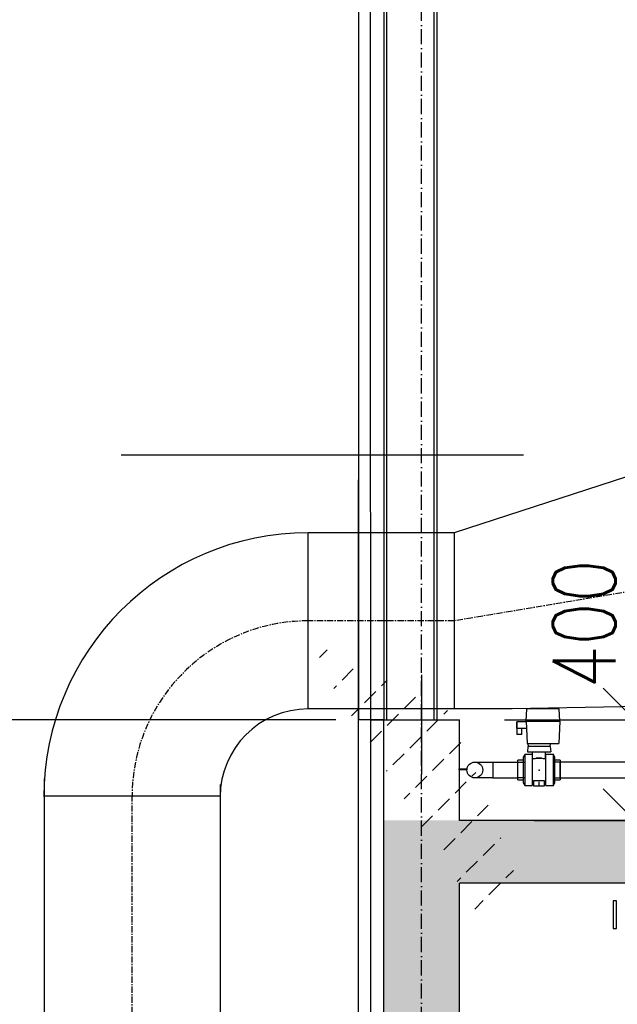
# Model space of a CAD drawing. Header units: centimetres. Extents: x 657501712 to 657529232, y 555122765 to 555182979.
# Tile 76 of 78: x 657502533 to 657502770, y 555129252 to 555129643. Entities that reach past the tile are written whole.
import ezdxf

# ---------------------------------------------------------------- set-up
doc = ezdxf.new("R2010")
doc.units = ezdxf.units.CM
doc.header["$LTSCALE"] = 0.1
for name, pattern in [('ZKZOK_PW_06_00_300$0$ACAD_ISO04W100', [30.5, 24, -3, 0.5, -3]), ('ZKZOK_PW_06_00_300$0$ACAD_ISO10W100', [18.5, 12, -3, 0.5, -3]), ('ZKZOK_PW_06_00_300$0$CENTER', [2, 1.25, -0.25, 0.25, -0.25])]:
    doc.linetypes.add(name, pattern=pattern)
for name, color, linetype in [('xrefs', 7, 'Continuous'), ('ZKZOK_PW_06_00_300$0$0611-Trinkwasser', 151, 'Continuous'), ('ZKZOK_PW_06_00_300$0$A_GB_100D', 1, 'Continuous'), ('ZKZOK_PW_06_00_300$0$A_GB_200L', 2, 'Continuous'), ('ZKZOK_PW_06_00_300$0$A_GB_300L', 1, 'Continuous'), ('ZKZOK_PW_06_00_300$0$G_GB_030L', 7, 'ZKZOK_PW_06_00_300$0$ACAD_ISO04W100'), ('ZKZOK_PW_06_00_300$0$S_GB_101T', 1, 'Continuous'), ('ZKZOK_PW_06_00_300$0$S_GB_303L', 3, 'Continuous'), ('ZKZOK_PW_06_00_300$0$S_GB_309H', 9, 'Continuous'), ('ZKZOK_PW_06_00_300$0$S_GB_309L', 9, 'Continuous'), ('ZKZOK_PW_06_00_300$0$S_GB_401L', 1, 'Continuous'), ('ZKZOK_PW_06_00_300$0$S_GB_401T', 1, 'Continuous')]:
    doc.layers.add(name, color=color, linetype=linetype)
doc.layers.add('ZKZOK_PW_06_00_300$0$L220_Bau_Gebäude', color=252, linetype='Continuous', lineweight=25)
doc.styles.add('ZKZOK_PW_06_00_300$0$ROMANS', font='romans.shx', dxfattribs={"width": 0.8})
doc.styles.add('ZKZOK_PW_06_00_300$0$Standard', font='txt')
doc.linetypes.add('ZKZOK_PW_06_00_300$0$ISOLATION', pattern='A,0.0001,-0.1,[134,ltypeshp.shx,S=0.1,R=0,X=-0.1,Y=0],-0.2,[134,ltypeshp.shx,S=0.1,R=180,X=0.1,Y=0],-0.1', length=0.4001)
doc.dimstyles.new('ZKZOK_PW_06_00_300$0$D-GB-100', dxfattribs={"dimscale": 100, "dimtxt": 2.5, "dimasz": 2.5, "dimexe": 1, "dimexo": 2, "dimtad": 1, "dimdec": 0, "dimtxsty": 'ZKZOK_PW_06_00_300$0$ROMANS', "dimblk": 'ZKZOK_PW_06_00_300$0$_OBLIQUE', "dimcen": 2.5, "dimdle": 1, "dimclrd": 256, "dimclre": 256, "dimclrt": 2, "dimadec": 0, "dimazin": 0, "dimtfac": 1, "dimtdec": 0, "dimtix": 1, "dimtmove": 2, "dimatfit": 3, "dimfxl": 1, "dimarcsym": 0})

# ---------------------------------------------------------------- blocks, each defined once
blk = doc.blocks.new('ZKZOK_PW_06_00_300$0$B13101385624082005_0000001')
at = {"layer": 'ZKZOK_PW_06_00_300$0$0611-Trinkwasser', "color": 151, "linetype": 'Continuous'}
blk.add_point((0, 0), dxfattribs=at)
at = {"layer": 'ZKZOK_PW_06_00_300$0$0611-Trinkwasser', "color": 151, "linetype": 'Continuous', "style": 'ZKZOK_PW_06_00_300$0$Standard', "flags": 1}
blk.add_attdef('Code', (0, -1.2), '', height=1, dxfattribs=at)
blk = doc.blocks.new('ZKZOK_PW_06_00_300$0$B13101385624082005_0000000')
blk.add_blockref('ZKZOK_PW_06_00_300$0$B13101385624082005_0000001', (0, 0))
at = {"layer": 'ZKZOK_PW_06_00_300$0$0611-Trinkwasser', "color": 151, "linetype": 'Continuous', "style": 'ZKZOK_PW_06_00_300$0$Standard', "flags": 1}
for tag, p in [('Bezeichnung', (0, -2.4)), ('Code', (0, -3.6)), ('Material', (0, -4.8))]:
    blk.add_attdef(tag, p, '', height=1, dxfattribs=at)
blk = doc.blocks.new('ZKZOK_PW_06_00_300$0$A$C4AB840FB')
at = {"color": 9, "linetype": 'Continuous'}
for p, q in [((-453.3, 698.1), (-450.8, 746.6)), ((-446.3, 746.6), (-450.8, 746.6)), ((-326.3, 746.6), (-446.3, 746.6)), ((-321.9, 746.6), (-326.3, 746.6)), ((-319.3, 698.1), (-321.9, 746.6)), ((-490.7, 696), (-490.4, 696)), ((-490.7, 696), (-490.7, 645)), ((-490.4, 669.5), (-490.4, 696)), ((-453.2, 696), (-490.4, 696)), ((-451.8, 669.5), (-490.4, 669.5)), ((-469.6, 645), (-469.6, 669.5)), ((-453.3, 698.1), (-446.3, 698.1)), ((-453.3, 698.1), (-448.7, 610.1)), ((-446.3, 698.1), (-326.3, 698.1)), ((-326.3, 698.1), (-319.3, 698.1)), ((-319.3, 698.1), (-323.9, 610.1)), ((-469.6, 645), (-490.7, 645)), ((-469.6, 645), (-490.7, 645)), ((-448.7, 610.1), (-446.3, 610.1)), ((-446.1, 598.1), (-448, 576.4)), ((-446.3, 610.1), (-326.3, 610.1)), ((-446.1, 610.1), (-445, 598.1)), ((-442.1, 598.1), (-446.1, 598.1)), ((-361.6, 598.1), (-442.1, 598.1)), ((-357.6, 598.1), (-361.6, 598.1)), ((-357.6, 610.1), (-358.6, 598.1)), ((-357.6, 598.1), (-355.7, 576.4)), ((-326.3, 610.1), (-323.9, 610.1)), ((-458.5, 566.1), (-465, 554.9)), ((-465, 554.9), (-465, 453.4)), ((-458.5, 566.1), (-458.5, 442.1)), ((-429, 566.1), (-458.5, 566.1)), ((-448, 576.4), (-442.1, 576.4)), ((-442.1, 576.4), (-361.6, 576.4)), ((-429, 566.1), (-429, 442.1)), ((-427.3, 555.9), (-429, 555.9)), ((-427.3, 549.1), (-427.3, 576.4)), ((-418.9, 549.1), (-427.3, 549.1)), ((-412.2, 550.7), (-412.8, 550.9)), ((-411.6, 550.6), (-412.2, 550.7)), ((-411, 550.5), (-411.6, 550.6)), ((-410.4, 550.3), (-411, 550.5)), ((-409.8, 550.2), (-410.4, 550.3)), ((-409.2, 550.1), (-409.8, 550.2)), ((-408.5, 550), (-409.2, 550.1)), ((-407.9, 549.9), (-408.5, 550)), ((-407.3, 549.8), (-407.9, 549.9)), ((-406.6, 549.7), (-407.3, 549.8)), ((-406, 549.7), (-406.6, 549.7)), ((-405.3, 549.6), (-406, 549.7)), ((-404.7, 549.6), (-405.3, 549.6)), ((-404.1, 549.5), (-404.7, 549.6)), ((-403.4, 549.5), (-404.1, 549.5)), ((-402.8, 549.5), (-403.4, 549.5)), ((-402.1, 549.5), (-402.8, 549.5)), ((-401.5, 549.5), (-402.1, 549.5)), ((-400.9, 549.5), (-401.5, 549.5)), ((-400.2, 549.5), (-400.9, 549.5)), ((-399.6, 549.5), (-400.2, 549.5)), ((-398.9, 549.6), (-399.6, 549.5)), ((-398.3, 549.6), (-398.9, 549.6)), ((-397.6, 549.7), (-398.3, 549.6)), ((-397, 549.7), (-397.6, 549.7)), ((-396.4, 549.8), (-397, 549.7)), ((-395.7, 549.9), (-396.4, 549.8)), ((-395.1, 550), (-395.7, 549.9)), ((-394.5, 550.1), (-395.1, 550)), ((-393.8, 550.2), (-394.5, 550.1)), ((-393.2, 550.3), (-393.8, 550.2)), ((-392.6, 550.5), (-393.2, 550.3)), ((-392, 550.6), (-392.6, 550.5)), ((-391.4, 550.7), (-392, 550.6)), ((-390.9, 550.9), (-391.4, 550.7)), ((-376.3, 549.1), (-384.8, 549.1)), ((-376.3, 549.1), (-376.3, 576.4)), ((-374.6, 555.9), (-376.3, 555.9)), ((-374.6, 442.1), (-374.6, 566.1)), ((-345.1, 566.1), (-374.6, 566.1)), ((-361.6, 576.4), (-355.7, 576.4)), ((-345.1, 442.1), (-345.1, 566.1)), ((-338.6, 554.9), (-345.1, 566.1)), ((-338.6, 453.4), (-338.6, 554.9)), ((-485.8, 465.6), (-485.8, 542.6)), ((-465, 542.6), (-485.8, 542.6)), ((-317.8, 542.6), (-338.6, 542.6)), ((-317.8, 542.6), (-317.8, 465.6)), ((-485.8, 465.6), (-465, 465.6)), ((-465, 453.4), (-458.5, 442.1)), ((-458.5, 442.1), (-429, 442.1)), ((-429, 452.4), (-422.3, 452.4)), ((-422.3, 463.1), (-381.3, 463.1)), ((-422.3, 440.1), (-422.3, 463.1)), ((-381.3, 440.1), (-422.3, 440.1)), ((-401.8, 440.1), (-401.8, 456.6)), ((-381.3, 463.1), (-381.3, 440.1)), ((-381.3, 452.4), (-374.6, 452.4)), ((-374.6, 442.1), (-345.1, 442.1)), ((-345.1, 442.1), (-338.6, 453.4)), ((-338.6, 465.6), (-317.8, 465.6))]:
    blk.add_line(p, q, dxfattribs=at)
at = {"color": 9}
for p, q in [((-656.8, 535.6), (-585.8, 535.6)), ((-585.8, 535.6), (-585.8, 472.6)), ((-585.8, 535.6), (-485.8, 535.6)), ((-485.8, 535.6), (-458.4, 535.6)), ((-458.4, 535.6), (-458.4, 472.6)), ((-317.8, 535.6), (-345.2, 535.6)), ((-345.2, 535.6), (-345.2, 472.6)), ((-317.8, 472.6), (-317.8, 535.6)), ((-31.5, 535.6), (-317.8, 535.6)), ((-585.8, 472.6), (-656.8, 472.6)), ((-585.8, 472.6), (-485.8, 472.6)), ((-458.4, 472.6), (-485.8, 472.6)), ((-345.2, 472.6), (-317.8, 472.6)), ((-317.8, 472.6), (-31.5, 472.6))]:
    blk.add_line(p, q, dxfattribs=at)
for points in [[(-688.6, 504.2), (-718.6, 504.2), (-718.6, 508.8), (-688.6, 508.8)], [(-107.5, -16.1), (-107.5, -125.9), (-93.6, -125.9), (-93.6, -16.1)]]:
    blk.add_lwpolyline(points, close=True, dxfattribs=at)
blk.add_circle((-656.8, 504.1), 31.5, dxfattribs=at)
at = {"color": 9, "linetype": 'Continuous'}
blk.add_arc((-401.8, 502.1), 50, 70.0516, 109.9484, dxfattribs=at)
at = {"color": 9}
blk.add_blockref('ZKZOK_PW_06_00_300$0$B13101385624082005_0000000', (-401.8, 504.1), dxfattribs=at)
blk = doc.blocks.new('ZKZOK_PW_06_00_300$0$A$C34AE0427')
at = {"color": 254}
for p, q in [((2644.8, 7672.4), (1628.3, 7343.2)), ((1628.3, 7343.2), (1048.9, 7343.2)), ((1048.9, 6643.2), (1048.9, 7343.2)), ((1628.3, 7343.2), (1628.3, 6643.2)), ((2662.5, 6658.7), (1858.6, 6643.2)), ((1858.8, 6643.2), (1048.9, 6643.2)), ((0, 6365.5), (0, 0)), ((698.9, 6343.2), (700.1, 550)), ((698.9, 6295.9), (0, 6295.9))]:
    blk.add_line(p, q, dxfattribs=at)
at = {"color": 254, "linetype": 'ZKZOK_PW_06_00_300$0$CENTER', "ltscale": 200}
for p, q in [((2649.7, 7163.6), (1628.3, 6993.2)), ((1628.3, 6993.2), (1048.9, 6993.2)), ((348.9, 275), (348.9, 6293.2))]:
    blk.add_line(p, q, dxfattribs=at)
at = {"color": 254}
for radius in [1050, 350]:
    blk.add_arc((1048.9, 6293.2), radius, 90, 180, dxfattribs=at)
at = {"color": 254, "linetype": 'ZKZOK_PW_06_00_300$0$CENTER', "ltscale": 200}
blk.add_arc((1048.9, 6293.2), 700, 90, 180, dxfattribs=at)
blk = doc.blocks.new('ZKZOK_PW_06_00_300$0$_OBLIQUE')
at = {"color": 0, "linetype": 'ByBlock'}
blk.add_line((-0.5, -0.5), (0.5, 0.5), dxfattribs=at)
blk = doc.blocks.new('*D5359')
at = {"layer": 'Defpoints', "color": 0, "transparency": 16777216}
for p in [(-50271.1, 5650), (-49554, 5650), (-50153.3, 5250)]:
    blk.add_point(p, dxfattribs=at)
at = {"layer": 'ZKZOK_PW_06_00_300$0$A_GB_100D', "lineweight": -2, "transparency": 16777216}
for p, q in [((-49554, 5150), (-49554, 5750)), ((-50071.1, 5650), (-49454, 5650)), ((-49953.3, 5250), (-49454, 5250))]:
    blk.add_line(p, q, dxfattribs=at)
at = {"layer": 'ZKZOK_PW_06_00_300$0$A_GB_100D', "lineweight": -2, "transparency": 16777216, "xscale": 250, "yscale": 250, "zscale": 250}
for p, rotation in [((-49554, 5650), 90), ((-49554, 5250), 270)]:
    blk.add_blockref('ZKZOK_PW_06_00_300$0$_OBLIQUE', p, dxfattribs=dict(at, rotation=rotation))
at = {"layer": 'ZKZOK_PW_06_00_300$0$A_GB_100D', "color": 2, "transparency": 16777216, "insert": (-49754.1, 6030.1), "char_height": 250, "attachment_point": 5, "rotation": 90, "style": 'ZKZOK_PW_06_00_300$0$ROMANS'}
blk.add_mtext('400', dxfattribs=at)
blk = doc.blocks.new('wer')
at = {"layer": 'ZKZOK_PW_06_00_300$0$S_GB_309H'}
h = blk.add_hatch(dxfattribs=at)
h.set_pattern_fill('ANSI33', color=251, scale=20, angle=360, style=0)
h.set_pattern_definition([(45, (-606824.38, -65723.45), (-89.80256, 89.80256), []), (45, (-606734.58, -65723.45), (-89.80256, 89.80256), [63.5, -31.75])])
h.paths.add_polyline_path([(-48633.3, 5000), (-48633.3, 5250), (-50550, 5250), (-50550, -347), (-50250, -347), (-50250, 5000)])
h.paths.add_polyline_path([(-43614.1, 5123.2), (-43614.1, 5250), (-48623.1, 5250), (-48626.5, 5000), (-25250, 5000), (-25250, 5900), (-25550, 5900), (-25550, 5250), (-43295.5, 5250), (-43295.5, 5123.2)])
h.paths.add_polyline_path([(-50550, -1100), (-50251.1, -1100), (-50250, -1100), (-50250, -325), (-50550, -370.4)])
h.paths.add_polyline_path([(-47520, -1123.7), (-47520, -1423.6), (-27180.9, -1599.3), (-27180.9, -1300)])
h = blk.add_hatch(dxfattribs=at)
h.set_pattern_fill('ANSI33', color=251, scale=20, angle=360, style=0)
h.set_pattern_definition([(45, (-606824.38, -65723.45), (-89.80256, 89.80256), []), (45, (-606734.58, -65723.45), (-89.80256, 89.80256), [63.5, -31.75])])
h.paths.add_polyline_path([(-50550, 5650), (-50250, 5650), (-50250, 5250), (-50550, 5250)])
h = blk.add_hatch(dxfattribs=at)
h.set_pattern_fill('ANSI33', color=251, scale=20, angle=360, style=0)
h.set_pattern_definition([(45, (-606824.38, -65723.45), (-89.80256, 89.80256), []), (45, (-606734.58, -65723.45), (-89.80256, 89.80256), [63.5, -31.75])])
h.paths.add_polyline_path([(-50550, 5650), (-50250, 5650), (-50250, 5250), (-50550, 5250)])
at = {"layer": 'ZKZOK_PW_06_00_300$0$A_GB_200L', "color": 251}
blk.add_line((-50400, 5828.4), (-50400, 5431.7), dxfattribs=at)
blk.add_line((-50400, 5828.4), (-50400, 5431.7), dxfattribs=at)
at = {"layer": 'ZKZOK_PW_06_00_300$0$A_GB_300L', "color": 251}
for p, q in [((-50650, -400.3), (-50650, 5650)), ((-50550, 5650), (-50650, 5650)), ((-50550, -1100), (-50550, 5650))]:
    blk.add_line(p, q, dxfattribs=at)
at = {"layer": 'ZKZOK_PW_06_00_300$0$G_GB_030L', "color": 251, "linetype": 'ZKZOK_PW_06_00_300$0$ACAD_ISO10W100', "ltscale": 50}
blk.add_line((-50400, -7945.9), (-50400, 12344.1), dxfattribs=at)
blk.add_line((-50400, -7945.9), (-50400, 12344.1), dxfattribs=at)
at = {"layer": 'ZKZOK_PW_06_00_300$0$L220_Bau_Gebäude', "color": 251}
blk.add_line((-50550, 5250), (-50550, 5550), dxfattribs=at)
blk.add_line((-50550, 5250), (-50550, 5550), dxfattribs=at)
at = {"layer": 'ZKZOK_PW_06_00_300$0$S_GB_101T', "color": 251}
blk.add_line((-50740.3, 5650), (-53876, 5650), dxfattribs=at)
at = {"layer": 'ZKZOK_PW_06_00_300$0$S_GB_303L', "color": 251, "linetype": 'Continuous'}
for p, q in [((-50550, 5650), (-50250, 5650)), ((-50550, 5250), (-50550, 5650)), ((-50550, 5650), (-50250, 5650)), ((-50550, 5250), (-50550, 5650)), ((-50250, 5250), (-50250, 5650)), ((-50250, 5250), (-50250, 5650)), ((-50550, -1100), (-50550, 5250)), ((-50550, -1100), (-50550, 5250)), ((-50550, -2350), (-50550, 5250)), ((-44050, 5250), (-50250, 5250)), ((-44050, 5250), (-50250, 5250)), ((-50250, -25), (-50250, 5000)), ((-25250, 5000), (-50250, 5000)), ((-50250, -25), (-50250, 5000)), ((-25250, 5000), (-50250, 5000))]:
    blk.add_line(p, q, dxfattribs=at)
at = {"layer": 'ZKZOK_PW_06_00_300$0$S_GB_309L', "color": 251, "linetype": 'ZKZOK_PW_06_00_300$0$ISOLATION', "ltscale": 100}
blk.add_line((-50600, -2350), (-50603.4, 10049.7), dxfattribs=at)
at = {"layer": 'ZKZOK_PW_06_00_300$0$S_GB_309L', "color": 251}
for p, q in [((-50650, -2350), (-50650, 6603.7)), ((-50600, 5650), (-50550, 5650)), ((-50600, 5650), (-50550, 5650))]:
    blk.add_line(p, q, dxfattribs=at)
at = {"layer": 'ZKZOK_PW_06_00_300$0$S_GB_401L', "color": 251}
for p, q in [((-50650, 10172.2), (-50650, 5650)), ((-50650, 10058.1), (-50650, 5650)), ((-50550, 10047.1), (-50550, 5650)), ((-50550, 9953), (-50550, 5650)), ((-50539, 9772.2), (-50539, 5650)), ((-50539, 9772.2), (-50539, 5650)), ((-50351, 9751.8), (-50351, 5650)), ((-50351, 9751.8), (-50351, 5650)), ((-50340, 9751.2), (-50340, 5650)), ((-50340, 9751.2), (-50340, 5650))]:
    blk.add_line(p, q, dxfattribs=at)
at = {"layer": 'ZKZOK_PW_06_00_300$0$S_GB_401T', "color": 251}
blk.add_line((-51592.9, 6702.1), (-49995.1, 6702.1), dxfattribs=at)
at = {"color": 251}
blk.add_blockref('ZKZOK_PW_06_00_300$0$A$C4AB840FB', (-49531.5, 4946), dxfattribs=at)
blk.add_blockref('ZKZOK_PW_06_00_300$0$A$C4AB840FB', (-49531.5, 4946), dxfattribs=at)
at = {"layer": 'ZKZOK_PW_06_00_300$0$S_GB_309L', "color": 251}
blk.add_blockref('ZKZOK_PW_06_00_300$0$A$C34AE0427', (-51899.3, -950.3), dxfattribs=at)
blk.add_blockref('ZKZOK_PW_06_00_300$0$A$C34AE0427', (-51899.3, -950.3), dxfattribs=at)
at = {"layer": 'ZKZOK_PW_06_00_300$0$A_GB_100D', "color": 251}
dim = blk.add_linear_dim(base=(-49554, 5650), p1=(-50153.3, 5250), p2=(-50271.1, 5650), angle=90, dimstyle='ZKZOK_PW_06_00_300$0$D-GB-100', dxfattribs=at)
dim.commit()
dim.dimension.update_dxf_attribs({"geometry": '*D5359', "text_midpoint": (-49754.1, 6030.1), "dimtype": 160})

msp = doc.modelspace()

# ---------------------------------------------------------------- block references
at = {"layer": 'xrefs', "xscale": 0.1, "yscale": 0.1, "zscale": 0.1}
msp.add_blockref('wer', (657507732.194, 555128799.941), dxfattribs=at)

doc.saveas('drawing.dxf')
